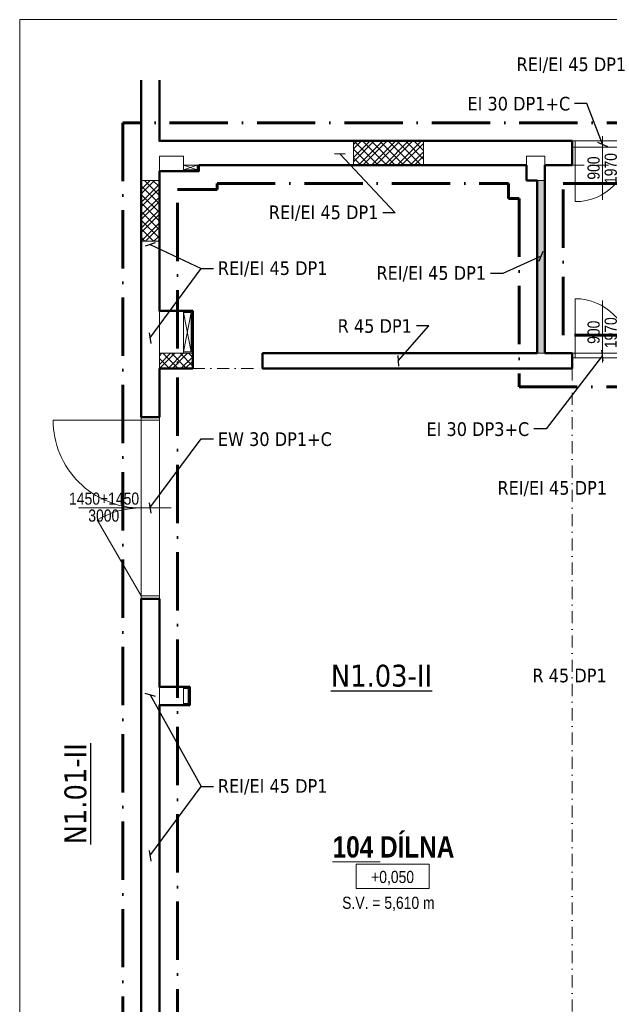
# Model space of a CAD drawing. Header units: millimetres. Extents: x 26913 to 235728, y -32666 to 132716.
# Tile 19 of 26: x 109904 to 119616, y 62410 to 78642. Entities that reach past the tile are written whole.
import ezdxf
from ezdxf.enums import TextEntityAlignment as Align

# ---------------------------------------------------------------- set-up
doc = ezdxf.new("R2010")
doc.units = ezdxf.units.MM
doc.header["$LTSCALE"] = 400
doc.linetypes.add('ACAD_ISO10W100', pattern=[18, 12, -3, 0, -3])
doc.linetypes.add('DASHDOT', pattern=[1, 0.5, -0.25, 0, -0.25])
for name, color, linetype, lineweight in [('N_kce_nad_viditelné', 7, 'DASHDOT', 18), ('N_kóty_výškové', 7, 'Continuous', 13), ('N_popis místnosti', 7, 'Continuous', 13), ('N_tenká', 7, 'Continuous', 18), ('N_tlustá', 7, 'Continuous', 50), ('N_výplně otvorů', 7, 'Continuous', 18), ('N_šrafy', 7, 'Continuous', 13), ('PBS', 1, 'ACAD_ISO10W100', 60), ('PBS - hranice úseků', 1, 'ACAD_ISO10W100', 60), ('PBS - požární odolnost', 1, 'Continuous', 30), ('S_popis', 7, 'Continuous', 13), ('S_tenká', 7, 'Continuous', 18), ('S_tlustá', 7, 'Continuous', 50), ('S_výplně otvorů', 7, 'Continuous', 18)]:
    doc.layers.add(name, color=color, linetype=linetype, lineweight=lineweight)
doc.layers.add('X_pomocná', color=7, linetype='Continuous', lineweight=70, plot=False)
doc.styles.add('PBS', font='tahoma.ttf')
doc.styles.get("Standard").update_dxf_attribs({"font": 'ARIALN.TTF'})
doc.dimstyles.new('pozice-dveře', dxfattribs={"dimscale": 0, "dimtxt": 0.15, "dimasz": 125, "dimexe": 0.2, "dimexo": 0, "dimgap": 0.05, "dimtad": 1, "dimjust": 1, "dimdec": 0, "dimrnd": 5, "dimzin": 0, "dimdsep": 46, "dimtxsty": 'Standard', "dimblk": 'OBLIQUE', "dimcen": 0, "dimse1": 1, "dimse2": 1, "dimclrd": 256, "dimclre": 4, "dimclrt": 256, "dimadec": 0, "dimazin": 0, "dimtfac": 1, "dimtdec": 0, "dimtmove": 0, "dimatfit": 1, "dimldrblk": 'OBLIQUE', "dimfxl": 1, "dimtvp": 1, "dimtolj": 1, "dimtzin": 0, "dimlwd": 25, "dimarcsym": 0})

# ---------------------------------------------------------------- blocks, each defined once
blk = doc.blocks.new('*U53')
blk.add_line((0, -1333), (0, 195))
at = {"color": 0}
for p, q in [((-1450, 0), (-1500, 0)), ((-1450, 0), (0, 0)), ((-1450, -300), (-1450, 0)), ((0, 0), (0, -300)), ((0, 0), (1450, 0)), ((1450, -300), (1450, 0)), ((1450, 0), (1500, 0)), ((-1450, -300), (-1500, -300)), ((-1450, -300), (0, -300)), ((-1450, -300), (-1450, -1750)), ((0, -300), (1450, -300)), ((194, -1025), (1450, -300)), ((1450, -300), (1500, -300))]:
    blk.add_line(p, q, dxfattribs=at)
for centre, start, end in [((-1450, -300), 270, 0), ((1450, -300), 180, 210)]:
    blk.add_arc(centre, 1450, start, end, dxfattribs=at)
at = {"flags": 8}
blk.add_attdef('SIRKA', text='', height=100, rotation=90, dxfattribs=at).set_placement((4, -910), align=Align.BOTTOM_CENTER)
blk.add_attdef('VYSKA', text='', height=100, rotation=90).set_placement((24, -915), align=Align.TOP_CENTER)
blk = doc.blocks.new('*U88')
at = {"linetype": 'ByBlock'}
for p, q in [((-500, 0), (-450, 0)), ((-450, 0), (-450, -100)), ((-500, -100), (-450, -100)), ((-450, -100), (-450, -1000)), ((450, -100), (450, 0)), ((450, 0), (500, 0)), ((450, -100), (500, -100))]:
    blk.add_line(p, q, dxfattribs=at)
at = {"linetype": 'Continuous'}
for p, q in [((-450, 0), (450, 0)), ((-450, -100), (450, -100))]:
    blk.add_line(p, q, dxfattribs=at)
blk.add_line((0, 78), (0, -971))
at = {"linetype": 'ByBlock'}
blk.add_arc((-450, -100), 900, 270, 0, dxfattribs=at)
at = {"flags": 8}
blk.add_attdef('SIRKA', text='', height=100, rotation=90, dxfattribs=at).set_placement((13, -447), align=Align.BOTTOM_CENTER)
blk.add_attdef('VYSKA', text='', height=100, rotation=90, dxfattribs=at).set_placement((35, -446), align=Align.TOP_CENTER)
blk = doc.blocks.new('*U50')
for p, q in [((12, 0), (0, 0)), ((0, 0), (0, -4)), ((12, -4), (12, 0)), ((0, -4), (12, -4))]:
    blk.add_line(p, q)
blk.add_attdef('VYSKA', text='', height=2).set_placement((6, -3.08), align=Align.CENTER)
blk = doc.blocks.new('*U249')
at = {"linetype": 'ByBlock'}
for p, q in [((-450, 75), (-450, 975)), ((-500, 75), (-450, 75)), ((-500, 0), (-450, 0)), ((-450, 0), (-450, 75)), ((450, 75), (450, 0)), ((450, 75), (500, 75)), ((450, 0), (500, 0))]:
    blk.add_line(p, q, dxfattribs=at)
blk.add_line((0, -78), (0, 946))
at = {"linetype": 'Continuous'}
for p, q in [((-450, 75), (450, 75)), ((-450, 0), (450, 0))]:
    blk.add_line(p, q, dxfattribs=at)
at = {"linetype": 'ByBlock'}
blk.add_arc((-450, 75), 900, 360, 90, dxfattribs=at)
at = {"flags": 8}
blk.add_attdef('SIRKA', text='', height=100, rotation=90, dxfattribs=at).set_placement((13, 423), align=Align.BOTTOM_CENTER)
blk.add_attdef('VYSKA', text='', height=100, rotation=90, dxfattribs=at).set_placement((35, 415), align=Align.TOP_CENTER)
blk = doc.blocks.new('_Oblique')
at = {"color": 0, "linetype": 'ByBlock', "lineweight": -2}
blk.add_line((-0.5, -0.5), (0.5, 0.5), dxfattribs=at)

msp = doc.modelspace()

# ---------------------------------------------------------------- hatches: boundary and pattern name
at = {"layer": 'N_šrafy'}
h = msp.add_hatch(dxfattribs=at)
h.set_pattern_fill('ZDIVO-STR_PEV', scale=50)
h.set_pattern_definition([(45, (0, 0), (-106.06602, 106.06602), []), (45, (70.71, 0), (-106.06602, 106.06602), []), (135, (0, 0), (-70.71068, -70.71068), [])])
h.paths.add_polyline_path([(117404, 55342), (116404, 55342), (116404, 55092), (116504, 55092), (116604, 55092), (117404, 55092)])
h.paths.add_polyline_path([(124854, 68692), (124504, 68692), (124504, 67892), (124854, 67892)])
h.paths.add_polyline_path([(124854, 66592), (124504, 66592), (124504, 66492), (124854, 66492)])
h.paths.add_polyline_path([(124854, 56492), (124779, 56492), (124504, 56492), (124504, 56392), (124854, 56392)])
h.paths.add_polyline_path([(124854, 72942), (124504, 72942), (124504, 72782), (124854, 72782)])
h.paths.add_polyline_path([(112754, 72892), (112754, 73142), (112604, 73142), (112204, 73142), (112204, 72892)])
h.paths.add_polyline_path([(115404, 76642), (115404, 76242), (116554, 76242), (116554, 76642)])
h.paths.add_polyline_path([(112204, 75992), (111904, 75992), (111904, 74992), (112204, 74992)])
h.paths.add_polyline_path([(120004, 76642), (120004, 76242), (121454, 76242), (121454, 76642)])
h = msp.add_hatch(dxfattribs=at)
h.set_pattern_fill('CROSS', scale=250)
h.set_pattern_definition([(0, (0, 0), (62.5, 62.5), [31.25, -93.75]), (90, (15.625, -15.625), (-62.5, 62.5), [31.25, -93.75])])
h.paths.add_polyline_path([(118554, 75992), (118429, 75992), (118429, 73142), (118554, 73142)])
h.paths.add_polyline_path([(120604, 72892), (120453, 72892), (120453, 72092), (120604, 72092)])
h.paths.add_polyline_path([(120604, 71292), (120453, 71292), (120453, 70142), (122804, 70142), (122804, 71442), (122654, 71442), (122654, 70392), (122654, 70292), (120604, 70292), (120604, 70392)])
h.paths.add_polyline_path([(120794, 75442), (120604, 75442), (120504, 75442), (120504, 75342), (120794, 75342)])
h.paths.add_polyline_path([(121084, 75442), (120794, 75442), (120794, 75342), (121081, 75342), (121084, 75344)])
h.paths.add_polyline_path([(121181, 75442), (121084, 75442), (121084, 75344)])
h.paths.add_polyline_path([(118904, 52672), (116604, 52672), (116604, 52572), (118904, 52572)])
h.paths.add_polyline_path([(123304, 50992), (119204, 50992), (119204, 50842), (122904, 50842), (122904, 48392), (123054, 48392), (123054, 50842), (123304, 50842)])
h.paths.add_polyline_path([(124554, 50992), (124304, 50992), (124304, 50842), (124554, 50842)])
h.paths.add_polyline_path([(123054, 47392), (122904, 47392), (122904, 47092), (123054, 47092)])
h.paths.add_polyline_path([(120453, 74342), (122654, 74342), (122654, 74242), (120604, 74242), (120604, 73192), (120453, 73192)])

# ---------------------------------------------------------------- linework, layer by layer
at = {"layer": 'N_kce_nad_viditelné', "color": 7}
for points in [[(119004, 76242), (120004, 76242)], [(112754, 72892), (113904, 72892)], [(119004, 72892), (119004, 56742)]]:
    msp.add_lwpolyline(points, dxfattribs=at)
at = {"layer": 'N_tenká', "color": 7}
for points in [[(112604, 76167), (112829, 76167), (112829, 76242)], [(112604, 76242), (112829, 76167)], [(112829, 76242), (112604, 76167)], [(112604, 73817), (112729, 73817), (112729, 73167), (112604, 73167)], [(112604, 73817), (112729, 73167)], [(112729, 73817), (112604, 73167)], [(112604, 73142), (112754, 73142)], [(112604, 67617), (112679, 67617), (112679, 67367), (112604, 67367)]]:
    msp.add_lwpolyline(points, dxfattribs=at)
at = {"layer": 'N_tlustá', "color": 7}
for points in [[(115404, 76642), (116554, 76642)], [(112604, 76142), (112854, 76142), (112854, 76242)], [(115404, 76242), (116554, 76242)], [(111904, 75992), (111904, 74992)], [(112204, 75992), (112204, 74992)], [(118429, 75992), (118429, 73142)], [(118554, 75992), (118554, 73142)], [(112604, 73842), (112754, 73842), (112754, 72892)], [(112204, 72892), (112754, 72892)], [(112604, 67642), (112704, 67642), (112704, 67342), (112604, 67342)]]:
    msp.add_lwpolyline(points, dxfattribs=at)
at = {"layer": 'PBS - hranice úseků', "color": 5, "ltscale": 0.2}
msp.add_lwpolyline([(118854, 75942), (123904, 75942), (123904, 75842), (124204, 75842), (124204, 74642), (123904, 74642), (123904, 73642), (123204, 73642), (123204, 74642), (120153, 74642), (120153, 73492), (120004, 73492), (120004, 73442), (118854, 73442)], close=True, dxfattribs=at)
at = {"layer": 'S_tenká', "color": 7}
msp.add_line((118254, 76392), (118254, 76242), dxfattribs=at)
for points in [[(115404, 76242), (115404, 76642)], [(116554, 76642), (116554, 76242)], [(112204, 76142), (112204, 76392), (112604, 76392), (112604, 76142)], [(118254, 76392), (118554, 76392), (118554, 76242)], [(112604, 76242), (112854, 76242)], [(112204, 75992), (111904, 75992)], [(118429, 75992), (118554, 75992)], [(112204, 74992), (111904, 74992)], [(112204, 73842), (112204, 72892)], [(112604, 73142), (112604, 73842)], [(112604, 73142), (112204, 73142)], [(118429, 73142), (118554, 73142)], [(112204, 67342), (112204, 67642)], [(112604, 67342), (112604, 67642)]]:
    msp.add_lwpolyline(points, dxfattribs=at)
at = {"layer": 'S_tlustá', "color": 7}
for p, q in [((111904, 75992), (111904, 77642)), ((119004, 76642), (116554, 76642)), ((116554, 76242), (118254, 76242)), ((118554, 75992), (118554, 76242)), ((118554, 76242), (119004, 76242)), ((118254, 75992), (118429, 75992)), ((111904, 72092), (111904, 74992)), ((111904, 54842), (111904, 69092))]:
    msp.add_line(p, q, dxfattribs=at)
for points in [[(115404, 76642), (112204, 76642), (112204, 77642)], [(119004, 76242), (119004, 76642)], [(112204, 75992), (112204, 76142), (112604, 76142)], [(112854, 76242), (114304, 76242), (115404, 76242)], [(118254, 76242), (118254, 75992)], [(112604, 73842), (112204, 73842), (112204, 74992)], [(118429, 73142), (113904, 73142), (113904, 72892), (119004, 72892), (119004, 73142), (118554, 73142)], [(112204, 72092), (112204, 72892)], [(111904, 72092), (112204, 72092)], [(111904, 69092), (112204, 69092)], [(112604, 67642), (112204, 67642), (112204, 69092)], [(112204, 55642), (112204, 61342), (112604, 61342), (112604, 61642), (112204, 61642), (112204, 67342), (112604, 67342)]]:
    msp.add_lwpolyline(points, dxfattribs=at)

# ---------------------------------------------------------------- block references
at = {"layer": 'N_výplně otvorů', "color": 7}
ref = msp.add_blockref('*U88', (119504, 76642), dxfattribs=at)
ref.add_attrib('VYSKA', '1970', dxfattribs={"layer": '0', "height": 200, "rotation": 90}).set_placement((119539, 76188), align=Align.TOP_CENTER)
ref.add_attrib('SIRKA', '900', dxfattribs={"layer": '0', "height": 200, "rotation": 90}).set_placement((119517, 76196), align=Align.BOTTOM_CENTER)
ref = msp.add_blockref('*U249', (119504, 73067), dxfattribs=at)
ref.add_attrib('VYSKA', '1970', dxfattribs={"layer": '0', "height": 200, "rotation": 90}).set_placement((119539, 73481), align=Align.TOP_CENTER)
ref.add_attrib('SIRKA', '900', dxfattribs={"layer": '0', "height": 200, "rotation": 90}).set_placement((119517, 73489), align=Align.BOTTOM_CENTER)
at = {"layer": 'S_výplně otvorů', "color": 7}
ref = msp.add_blockref('*U53', (112204, 70592), dxfattribs=dict(at, rotation=270))
ref.add_attrib('VYSKA', '3000', dxfattribs={"layer": '0', "height": 200}).set_placement((111289, 70567), align=Align.TOP_CENTER)
ref.add_attrib('SIRKA', '1450+1450', dxfattribs={"layer": '0', "height": 200}).set_placement((111294, 70587), align=Align.BOTTOM_CENTER)

# ---------------------------------------------------------------- texts
at = {"layer": 'PBS', "lineweight": -3, "insert": (115863, 67641), "char_height": 360, "attachment_point": 8, "style": 'PBS'}
msp.add_mtext('{\\LN1.03-II}', dxfattribs=at)
at = {"layer": 'PBS', "lineweight": -3, "insert": (111008, 65881), "char_height": 360, "attachment_point": 8, "rotation": 90, "style": 'PBS'}
msp.add_mtext('{\\LN1.01-II}', dxfattribs=at)
at = {"layer": 'PBS - požární odolnost', "char_height": 225, "style": 'PBS'}
for s, insert, attachment_point in [('REI/EI 45 DP1', (119894, 77892), 6), ('EI 30 DP1+C', (118972, 77255), 6), ('REI/EI 45 DP1', (115813, 75452), 6), ('REI/EI 45 DP1', (113168, 74532), 4), ('REI/EI 45 DP1', (117586, 74452), 6), ('R 45 DP1', (116365, 73590), 6), ('EI 30 DP3+C', (118297, 71890), 6), ('EW 30 DP1+C', (113168, 71725), 4), ('REI/EI 45 DP1', (119578, 70910), 6), ('R 45 DP1', (119573, 67829), 6), ('REI/EI 45 DP1', (113168, 65995), 4)]:
    msp.add_mtext(s, dxfattribs=dict(at, insert=insert, attachment_point=attachment_point))

# ---------------------------------------------------------------- leaders
at = {"layer": 'PBS - požární odolnost', "linetype": 'Continuous'}
for points in [[(119504, 76588), (119248, 77262), (119045, 77262)], [(115176, 76430), (116089, 75458), (115886, 75458)], [(112054, 74936), (112892, 74539), (113095, 74539)], [(118493, 74744), (117862, 74458), (117659, 74458)], [(112049, 73393), (112892, 74539), (113095, 74539)], [(116138, 73018), (116641, 73596), (116438, 73596)], [(119504, 73106), (118574, 71896), (118371, 71896)], [(112049, 70592), (112892, 71731), (113095, 71731)], [(112054, 67510), (112892, 66001), (113095, 66001)], [(112049, 64856), (112892, 66001), (113095, 66001)]]:
    msp.add_leader(points, dimstyle='pozice-dveře', override={"dimscale": 1, "dimtad": 0}, dxfattribs=at)

# ---------------------------------------------------------------- next in the draw order: texts
at = {"layer": 'N_popis místnosti', "color": 7, "insert": (116061, 64825), "char_height": 350, "attachment_point": 8, "bg_fill": 3, "box_fill_scale": 1.1, "bg_fill_color": 256, "bg_fill_transparency": 0}
msp.add_mtext_dynamic_manual_height_columns('{\\fArial Narrow|b1|i0|c238|p34;\\L104\\l DÍLNA}', width=2976.65, gutter_width=12.5, heights=[0], dxfattribs=at)
at = {"layer": 'S_popis', "color": 7, "insert": (115977, 64184), "char_height": 200, "attachment_point": 2, "bg_fill": 3, "box_fill_scale": 1.1, "bg_fill_color": 256, "bg_fill_transparency": 0}
msp.add_mtext_dynamic_manual_height_columns('S.V. = 5,610 m', width=1605.92, gutter_width=1660, heights=[229], dxfattribs=at)

# ---------------------------------------------------------------- next in the draw order: linework, layer by layer
at = {"layer": 'PBS - hranice úseků', "ltscale": 0.2}
msp.add_lwpolyline([(124854, 76942), (111604, 76942), (111604, 55142), (110904, 55142)], dxfattribs=at)
msp.add_lwpolyline([(124204, 71142), (124204, 54792), (124254, 54792), (124254, 47392), (119504, 47392), (119504, 52972), (116904, 52972), (116904, 55642), (112904, 55642), (112904, 55942), (112504, 55942), (112504, 75842), (113154, 75842), (113154, 75942), (117954, 75942), (117954, 75692), (118129, 75692), (118129, 72592), (120904, 72592), (120904, 73792), (122354, 73792), (122354, 72793), (122354, 71142)], close=True, dxfattribs=at)
at = {"layer": 'X_pomocná', "color": 7, "lineweight": 18}
msp.add_lwpolyline([(130704, 78642), (109904, 78642), (109904, 44667), (130704, 44667)], close=True, dxfattribs=at)

# ---------------------------------------------------------------- next in the draw order: block references
at = {"layer": 'N_kóty_výškové', "color": 7, "xscale": 100, "yscale": 100, "zscale": 100}
msp.add_blockref('*U50', (115446, 64718), dxfattribs=at).add_auto_attribs({'VYSKA': '+0,050'})

doc.saveas('drawing.dxf')
